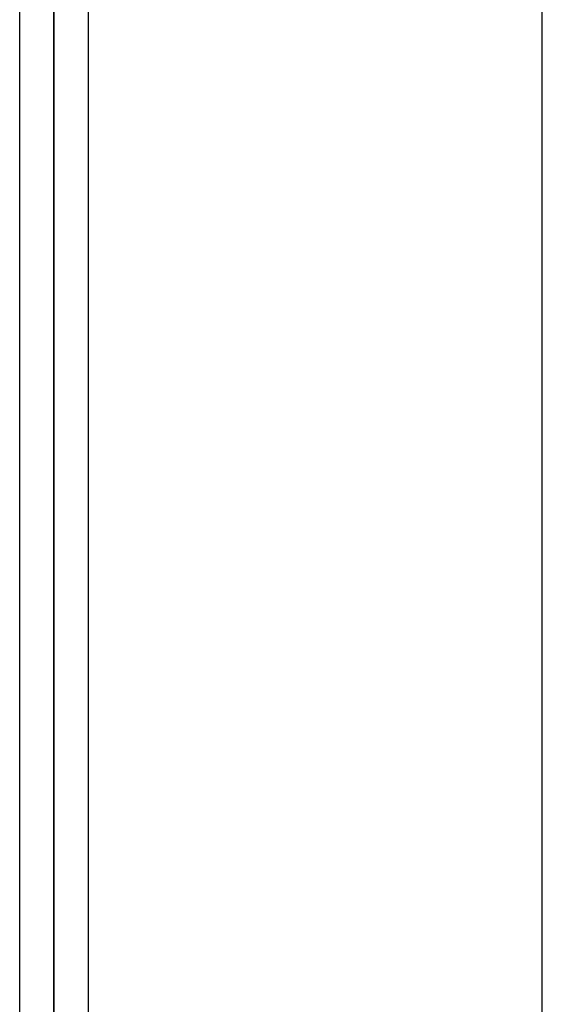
# Model space of a CAD drawing. Header units: inches. Extents: x 23 to 609, y 66 to 286.
# Tile 160 of 178: x 566.141 to 566.874, y 241.944 to 243.325. Entities that reach past the tile are written whole.
import ezdxf

# ---------------------------------------------------------------- set-up
doc = ezdxf.new("R2010")
doc.units = ezdxf.units.IN
doc.header["$MEASUREMENT"] = 0
doc.layers.add('Visible Edges(ANSI)', color=7, linetype='Continuous', lineweight=25)
doc.layers.add('Visible Tangent Edges(ANSI)', color=7, linetype='Continuous', lineweight=25)

msp = doc.modelspace()

# ---------------------------------------------------------------- linework, layer by layer
at = {"layer": 'Visible Edges(ANSI)'}
for p, q in [((566.1406, 226.6186), (566.1406, 251.2035)), ((566.1887, 251.1758), (566.1887, 226.5909)), ((566.1887, 226.5909), (566.1887, 251.1758)), ((566.2368, 251.1481), (566.2368, 226.5633))]:
    msp.add_line(p, q, dxfattribs=at)
at = {"layer": 'Visible Tangent Edges(ANSI)'}
msp.add_line((566.8739, 225.9891), (566.8739, 250.7812), dxfattribs=at)

doc.saveas('drawing.dxf')
